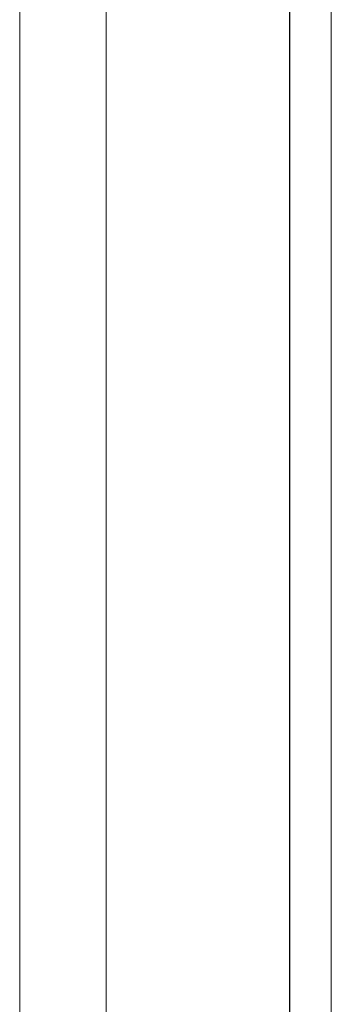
# Paper-space layout 'Blatt4' of a CAD drawing. Header units: millimetres. Extents: x 5 to 418, y 2 to 292.
# Tile 51 of 118: x 140 to 146, y 158 to 177. Entities that reach past the tile are written whole.
import ezdxf

# ---------------------------------------------------------------- set-up
doc = ezdxf.new("R2010")
doc.units = ezdxf.units.MM

psp = doc.layouts.new('Blatt4')

# ---------------------------------------------------------------- linework, layer by layer
at = {"color": 7, "linetype": 'Continuous', "lineweight": 25}
psp.add_line((145.182, 151.215), (145.182, 195.786), dxfattribs=at)
at = {"color": 7, "linetype": 'Continuous', "lineweight": 18}
for p, q in [((139.804, 123.483), (139.804, 193.701)), ((141.524, 193.675), (141.524, 123.457)), ((145.182, 143.798), (145.182, 192.791)), ((146.007, 192.791), (146.007, 143.798))]:
    psp.add_line(p, q, dxfattribs=at)

doc.saveas('drawing.dxf')
